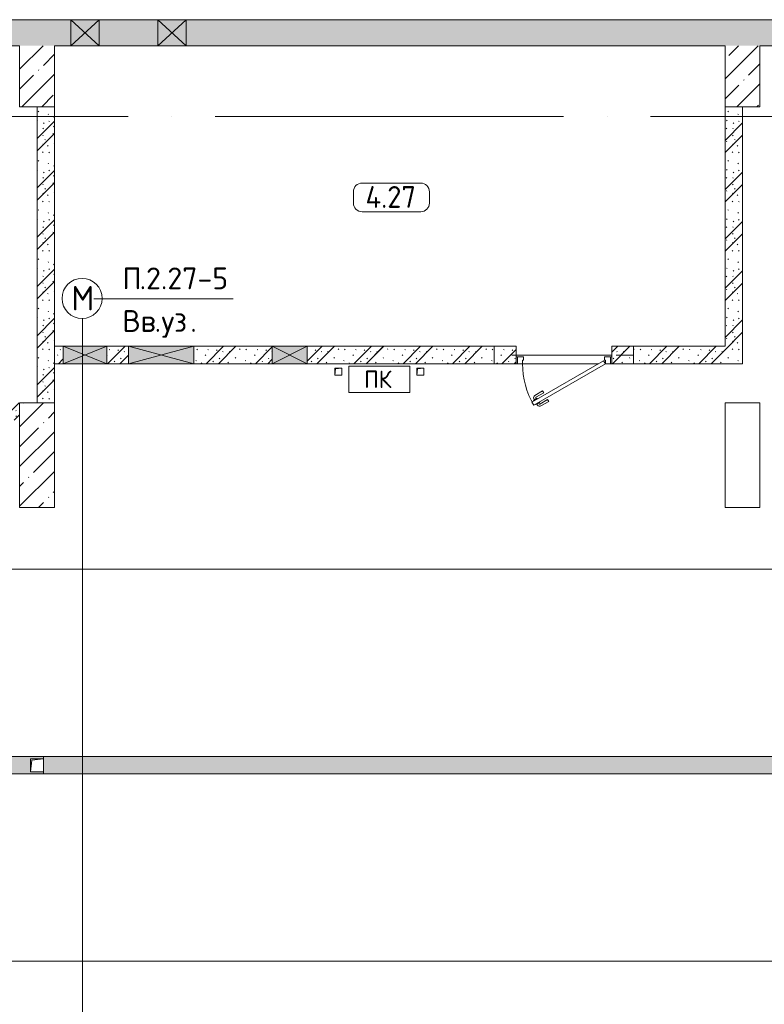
# Model space of a CAD drawing. Header units: millimetres. Extents: x -32229 to 169101, y -13689 to 125138.
# Tile 193 of 256: x 65135 to 73685, y 110055 to 121360. Entities that reach past the tile are written whole.
import ezdxf

# ---------------------------------------------------------------- set-up
doc = ezdxf.new("R2010")
doc.units = ezdxf.units.MM
doc.linetypes.add('3_ Штрих_ 1 х 1 мм', pattern=[400, 200, -200])
doc.linetypes.add('ADSK_Линия сетки', pattern=[5000, 4000, -500, 0, -500])
for name, color, linetype, lineweight in [('A-____-NOTE-TEXT', 5, 'Continuous', 18), ('A-AREA-____-IDEN', 7, 'Continuous', 9), ('A-DETL-____-THIN', 7, 'Continuous', 9), ('A-DOOR-____-MCUT', 7, 'Continuous', 9), ('A-DOOR-____-OTLN', 7, 'Continuous', 18), ('A-DOOR-FRAM-MCUT', 7, 'Continuous', 9), ('A-FLOR-____-OTLN', 7, 'Continuous', 18), ('A-GLAZ-____-MCUT', 7, 'Continuous', 9), ('A-GLAZ-____-OTLN', 7, 'Continuous', 18), ('A-WALL-____-MCUT', 7, 'Continuous', 40), ('A-WALL-____-PATT', 7, 'Continuous', 40), ('G-____-____-TEXT', 7, 'Continuous', 9), ('I-WALL-____-MCUT', 7, 'Continuous', 40), ('M-EQPM-____-OTLN', 7, 'Continuous', 18), ('S-BEAM-____-OTLN', 7, 'Continuous', 18), ('S-COLS-____-MCUT', 7, 'Continuous', 40), ('S-COLS-____-OTLN', 7, 'Continuous', 18), ('S-GRID-____-OTLN', 7, 'Continuous', 9)]:
    doc.layers.add(name, color=color, linetype=linetype, lineweight=lineweight)
doc.layers.add('A-DETL-____-OTLN', color=7, linetype='Continuous', lineweight=9, true_color=0x00a600)
doc.styles.add('GOST Common', font='GOST_Common.ttf', dxfattribs={"height": 200})
doc.styles.add('GOST Common_3', font='GOST_Common.ttf', dxfattribs={"height": 280})
doc.styles.add('GOST Common_5', font='GOST_Common.ttf', dxfattribs={"height": 250})
doc.styles.add('ISOCPEUR', font='isocpeur.ttf', dxfattribs={"height": 250})
pattern_1 = [(45, (0, 0), (-228.0985, 228.0985), []), (45, (228.1, 0), (-228.0985, 228.0985), [403.225, -80.645, 6.706, -73.939])]
pattern_2 = [(135, (300.56, 377.28), (-565.6854, 6e-14), [10, -790]), (135, (349.8, 474.73), (-565.6854, 6e-14), [10, -790]), (135, (423.93, 473.06), (-565.6854, 6e-14), [10, -790]), (135, (229.92, 447.9), (-565.6854, 6e-14), [10, -790]), (135, (155.08, 447.9), (-565.6854, 6e-14), [10, -790]), (135, (114.9, 369.03), (-565.6854, 6e-14), [10, -790]), (135, (132.43, 285.8), (-565.6854, 6e-14), [10, -790]), (135, (214.66, 322), (-565.6854, 6e-14), [10, -790]), (135, (198.16, 261.88), (-565.6854, 6e-14), [10, -790]), (135, (45.2, 272.9), (-565.6854, 6e-14), [10, -790]), (135, (42.32, 336.16), (-565.6854, 6e-14), [10, -790]), (135, (92.26, 192.24), (-565.6854, 6e-14), [10, -790]), (135, (7.07, 149.2), (-565.6854, 6e-14), [10, -790]), (135, (80.6, 95.1), (-565.6854, 6e-14), [10, -790]), (135, (79.53, 36.94), (-565.6854, 6e-14), [10, -790]), (135, (153.87, 74.56), (-565.6854, 6e-14), [10, -790]), (135, (228.35, 124.8), (-565.6854, 6e-14), [10, -790]), (135, (279.75, 180.4), (-565.6854, 6e-14), [10, -790]), (135, (282.9, 31.63), (-565.6854, 6e-14), [10, -790]), (135, (377.38, 53.45), (-565.6854, 6e-14), [10, -790]), (135, (352.28, 102.7), (-565.6854, 6e-14), [10, -790]), (135, (354.05, 0), (-565.6854, 6e-14), [10, -790]), (135, (553.23, 16.45), (-565.6854, 6e-14), [10, -790]), (135, (542.38, 63.45), (-565.6854, 6e-14), [10, -790]), (135, (536.58, 239.3), (-565.6854, 6e-14), [10, -790]), (135, (475.85, 203.9), (-565.6854, 6e-14), [10, -790]), (135, (475.85, 316.54), (-565.6854, 6e-14), [10, -790]), (135, (520.8, 408.7), (-565.6854, 6e-14), [10, -790]), (135, (551.1, 470.8), (-565.6854, 6e-14), [10, -790]), (135, (235.25, 537.93), (-565.6854, 6e-14), [10, -790]), (135, (407.25, 547.65), (-565.6854, 6e-14), [10, -790]), (135, (94.5, 558.6), (-565.6854, 6e-14), [10, -790]), (135, (46.4, 532.3), (-565.6854, 6e-14), [10, -790]), (135, (85.56, 465.04), (-565.6854, 6e-14), [10, -790]), (135, (355.53, 181.14), (-565.6854, 6e-14), [10, -790]), (135, (362.23, 243.6), (-565.6854, 6e-14), [10, -790]), (135, (413.45, 344.1), (-565.6854, 6e-14), [10, -790]), (135, (286.3, 273.25), (-565.6854, 6e-14), [10, -790]), (135, (423.02, 263.72), (-565.6854, 6e-14), [10, -790]), (135, (162.94, 190.2), (-565.6854, 6e-14), [10, -790]), (135, (470.25, 120.93), (-565.6854, 6e-14), [10, -790]), (135, (484.48, 9.78), (-565.6854, 6e-14), [10, -790]), (45, (0, 212.13), (-565.6854, 0), []), (45, (212.13, 0), (-565.6854, 0), []), (45, (353.55, 0), (-565.6854, 0), []), (45, (0, 353.55), (-565.6854, 0), [])]

# ---------------------------------------------------------------- blocks, each defined once
blk = doc.blocks.new('АР_Дверь однопольная - 1100х2100h_техн_ помещ_-4753889--01 ЭМ')
at = {"layer": 'A-DOOR-____-MCUT', "color": 253, "lineweight": 13, "true_color": 0xaaaaaa}
for p, q in [((348, 575), (-475, 100)), ((368, 540), (348, 575)), ((-455, 65), (368, 540)), ((-475, 100), (-455, 65))]:
    blk.add_line(p, q, dxfattribs=at)
at = {"layer": 'A-DOOR-____-OTLN', "color": 253, "lineweight": 5, "true_color": 0xaaaaaa}
for p, q in [((175, 533), (264, 585)), ((322, 569), (279, 544)), ((311, 563), (305, 574)), ((326, 563), (322, 569)), ((188, 512), (175, 533)), ((188, 512), (277, 563)), ((233, 434), (322, 485)), ((245, 412), (334, 463)), ((279, 544), (283, 538)), ((290, 551), (284, 561)), ((307, 496), (303, 503)), ((350, 521), (307, 496)), ((318, 502), (324, 492)), ((339, 515), (345, 504)), ((346, 528), (350, 521)), ((233, 434), (245, 412))]:
    blk.add_line(p, q, dxfattribs=at)
for centre, radius, start, end in [((279, 559), 30, 30, 120), ((-475, 100), 950, 360, 30), ((279, 559), 4.99, 30, 120), ((319, 489), 4.99, 300, 30), ((319, 489), 30, 300, 30)]:
    blk.add_arc(centre, radius, start, end, dxfattribs=at)
at = {"layer": 'A-DOOR-FRAM-MCUT', "color": 253, "lineweight": 13, "true_color": 0xaaaaaa}
for p, q in [((-535, 100), (-550, 100)), ((-535, 20), (-550, 20)), ((-475, 100), (-535, 100)), ((-535, 100), (-535, 20)), ((-535, 20), (-465, 20)), ((-475, 60), (-475, 100)), ((-465, 60), (-475, 60)), ((-465, 20), (-465, 60)), ((475, 60), (465, 60)), ((465, 60), (465, 20)), ((465, 20), (535, 20)), ((535, 100), (475, 100)), ((475, 100), (475, 60)), ((535, 20), (535, 100)), ((535, 100), (550, 100)), ((535, 20), (550, 20))]:
    blk.add_line(p, q, dxfattribs=at)
blk = doc.blocks.new('АР_Лоток - 200х100h_ЛВ1-7512156--01 ЭМ')
at = {"layer": 'M-EQPM-____-OTLN', "lineweight": 13, "true_color": 0xf3f3f3}
blk.add_hatch(color=7, dxfattribs=at).paths.add_polyline_path([(8340, -100), (23300, -100), (23300, 100), (0, 100), (0, -100), (7326, -100)])
at = {"layer": 'M-EQPM-____-OTLN', "color": 253, "lineweight": 13, "true_color": 0xaaaaaa}
for p, q in [((0, 100), (0, 75)), ((0, -75), (0, -100))]:
    blk.add_line(p, q, dxfattribs=at)
blk = doc.blocks.new('АР_Отверстие прямоугольное - ОВВ-7381939--01 ЭМ')
at = {"layer": 'A-GLAZ-____-OTLN', "lineweight": 13, "true_color": 0xf0f0f0}
blk.add_hatch(color=7, dxfattribs=at).paths.add_polyline_path([(-125, 100), (-125, -100), (375, -100), (375, 100)])
at = {"layer": 'A-GLAZ-____-MCUT', "color": 253, "lineweight": 13, "true_color": 0xaaaaaa}
for p, q in [((-125, 100), (-125, -100)), ((375, 100), (375, -100))]:
    blk.add_line(p, q, dxfattribs=at)
at = {"layer": 'A-GLAZ-____-OTLN', "color": 253, "lineweight": 5, "true_color": 0xaaaaaa}
for p, q in [((375, 100), (-125, -100)), ((-125, 100), (375, -100))]:
    blk.add_line(p, q, dxfattribs=at)
at = {"layer": 'A-GLAZ-____-OTLN', "color": 253, "lineweight": 13, "true_color": 0xaaaaaa}
for p, q in [((375, 100), (-125, 100)), ((-125, 100), (-125, -100)), ((375, -100), (375, 100)), ((-125, -100), (375, -100))]:
    blk.add_line(p, q, dxfattribs=at)
blk = doc.blocks.new('АР_Отверстие прямоугольное - ОВВ-7382068--01 ЭМ')
at = {"layer": 'A-GLAZ-____-OTLN', "lineweight": 13, "true_color": 0xf0f0f0}
blk.add_hatch(color=7, dxfattribs=at).paths.add_polyline_path([(-75, 100), (-75, -100), (325, -100), (325, 100)])
at = {"layer": 'A-GLAZ-____-MCUT', "color": 253, "lineweight": 13, "true_color": 0xaaaaaa}
for p, q in [((-75, 100), (-75, -100)), ((325, 100), (325, -100))]:
    blk.add_line(p, q, dxfattribs=at)
at = {"layer": 'A-GLAZ-____-OTLN', "color": 253, "lineweight": 5, "true_color": 0xaaaaaa}
for p, q in [((325, 100), (-75, -100)), ((-75, 100), (325, -100))]:
    blk.add_line(p, q, dxfattribs=at)
at = {"layer": 'A-GLAZ-____-OTLN', "color": 253, "lineweight": 13, "true_color": 0xaaaaaa}
for p, q in [((325, 100), (-75, 100)), ((-75, 100), (-75, -100)), ((325, -100), (325, 100)), ((-75, -100), (325, -100))]:
    blk.add_line(p, q, dxfattribs=at)
blk = doc.blocks.new('АР_Канал вертикальный прямоугольный - ПК-3224475--01 ЭМ')
at = {"layer": 'M-EQPM-____-OTLN', "color": 253, "lineweight": 13, "true_color": 0xaaaaaa}
for p, q in [((350, 150), (-350, 150)), ((-350, 150), (-350, -150)), ((-350, -150), (-350, 150)), ((-350, 150), (350, 150)), ((350, -150), (350, 150)), ((350, 150), (350, -150)), ((-350, -150), (350, -150)), ((350, -150), (-350, -150))]:
    blk.add_line(p, q, dxfattribs=at)
blk = doc.blocks.new('АР_Канал вертикальный прямоугольный - ВК-5403405--01 ЭМ')
at = {"layer": 'M-EQPM-____-OTLN', "color": 253, "lineweight": 13, "true_color": 0xaaaaaa}
for p, q in [((75, 75), (-75, 75)), ((-75, 75), (-75, -75)), ((75, 75), (-75, 75)), ((-75, 75), (-75, -75)), ((-75, -75), (-75, 75)), ((-75, 75), (75, 75)), ((-75, -75), (-60, 60)), ((-75, -75), (-60, 60)), ((-60, 60), (75, 75)), ((-60, 60), (75, 75)), ((75, -75), (75, 75)), ((75, 75), (75, -75)), ((-75, -75), (75, -75)), ((75, -75), (-75, -75))]:
    blk.add_line(p, q, dxfattribs=at)
blk = doc.blocks.new('АР_Канал вертикальный прямоугольный - АПТ-5386077--01 ЭМ')
at = {"layer": 'M-EQPM-____-OTLN', "color": 253, "lineweight": 13, "true_color": 0xaaaaaa}
for p, q in [((40, 40), (-40, 40)), ((-40, 40), (-40, -40)), ((40, 40), (-40, 40)), ((-40, 40), (-40, -40)), ((-40, -40), (-40, 40)), ((-40, 40), (40, 40)), ((-40, -40), (-32, 32)), ((-40, -40), (-32, 32)), ((-32, 32), (40, 40)), ((-32, 32), (40, 40)), ((40, -40), (40, 40)), ((40, 40), (40, -40)), ((-40, -40), (40, -40)), ((40, -40), (-40, -40))]:
    blk.add_line(p, q, dxfattribs=at)
blk = doc.blocks.new('АР_Перемычка - 200_Уx2_75x5__250-250-V83--01 ЭМ')
at = {"layer": 'S-BEAM-____-OTLN', "color": 9, "linetype": '3_ Штрих_ 1 х 1 мм', "lineweight": 15, "true_color": 0xc4c4c4}
for p, q in [((-800, 100), (-800, -100)), ((800, 100), (800, -100)), ((-800, 0), (800, 0))]:
    blk.add_line(p, q, dxfattribs=at)
blk = doc.blocks.new('АР_Отверстие прямоугольное - ВК-5822094--01 ЭМ')
at = {"layer": 'A-GLAZ-____-OTLN', "lineweight": 13, "true_color": 0xf0f0f0}
blk.add_hatch(color=7, dxfattribs=at).paths.add_polyline_path([(-38, 150), (-38, -150), (287, -150), (287, 150)])
at = {"layer": 'A-GLAZ-____-MCUT', "color": 253, "lineweight": 13, "true_color": 0xaaaaaa}
for p, q in [((-38, 150), (-38, -150)), ((287, 150), (287, -150))]:
    blk.add_line(p, q, dxfattribs=at)
at = {"layer": 'A-GLAZ-____-OTLN', "color": 253, "lineweight": 5, "true_color": 0xaaaaaa}
for p, q in [((287, 150), (-38, -150)), ((-38, 150), (287, -150))]:
    blk.add_line(p, q, dxfattribs=at)
at = {"layer": 'A-GLAZ-____-OTLN', "color": 253, "lineweight": 13, "true_color": 0xaaaaaa}
for p, q in [((287, 150), (-38, 150)), ((-38, 150), (-38, -150)), ((287, -150), (287, 150)), ((-38, -150), (287, -150))]:
    blk.add_line(p, q, dxfattribs=at)
blk = doc.blocks.new('АР_Отверстие прямоугольное - ВК-7382003--01 ЭМ')
at = {"layer": 'A-GLAZ-____-OTLN', "lineweight": 13, "true_color": 0xf0f0f0}
blk.add_hatch(color=7, dxfattribs=at).paths.add_polyline_path([(500, 100), (-250, 100), (-250, -100), (500, -100), (500, 68)])
at = {"layer": 'A-GLAZ-____-MCUT', "color": 253, "lineweight": 13, "true_color": 0xaaaaaa}
for p, q in [((-250, 100), (-250, -100)), ((500, 100), (500, -100))]:
    blk.add_line(p, q, dxfattribs=at)
at = {"layer": 'A-GLAZ-____-OTLN', "color": 253, "lineweight": 5, "true_color": 0xaaaaaa}
for p, q in [((500, 100), (-250, -100)), ((-250, 100), (500, -100))]:
    blk.add_line(p, q, dxfattribs=at)
at = {"layer": 'A-GLAZ-____-OTLN', "color": 253, "lineweight": 13, "true_color": 0xaaaaaa}
for p, q in [((500, 100), (-250, 100)), ((-250, 100), (-250, -100)), ((500, -100), (500, 100)), ((-250, -100), (500, -100))]:
    blk.add_line(p, q, dxfattribs=at)
blk = doc.blocks.new('АР_Лоток - 200х100h_L_1000_с вертик_отводом_ЛВ3-V108--01 ЭМ')
at = {"layer": 'M-EQPM-____-OTLN', "lineweight": 13, "true_color": 0xf3f3f3}
blk.add_hatch(color=7, dxfattribs=at).paths.add_polyline_path([(0, 60), (0, -100), (1000, -100), (1000, -75), (850, -75), (850, 75), (1000, 75), (1000, 100), (0, 100), (0, 75)])
at = {"layer": 'M-EQPM-____-OTLN', "color": 253, "lineweight": 13, "true_color": 0xaaaaaa}
for p, q in [((0, 100), (0, -100)), ((1000, 75), (1000, 100)), ((1000, -100), (1000, -75))]:
    blk.add_line(p, q, dxfattribs=at)
blk = doc.blocks.new('Наметкина 10_РД_АР_П_отсоединено_rvt-1--01 ЭМ')
at = {"layer": 'A-WALL-____-PATT', "lineweight": 5, "true_color": 0xaaaaaa}
h = blk.add_hatch(dxfattribs=at)
h.set_pattern_fill('FP_1', color=253, style=0, pattern_type=2)
h.set_pattern_definition(pattern_1)
h.paths.add_polyline_path([(116823, 121060), (117694, 121060), (117558, 121360), (78440, 121360), (78440, 121060), (116629, 121060)])
h.paths.add_polyline_path([(77460, 121060), (77460, 121360), (67048, 121360), (67048, 121060), (73235, 121060)])
h.paths.add_polyline_path([(52231, 121060), (65723, 121060), (65723, 121360), (49335, 121360), (49335, 121060), (51809, 121060)])
h.paths.add_polyline_path([(78010, 121060), (78010, 121360), (77790, 121360), (77790, 121060)])
h.paths.add_polyline_path([(66723, 121060), (66723, 121360), (66048, 121360), (66048, 121060)])
h = blk.add_hatch(dxfattribs=at)
h.set_pattern_fill('FP_6', color=253, style=0, pattern_type=2)
h.set_pattern_definition(pattern_2)
h.paths.add_polyline_path([(65535, 116960), (65535, 120360), (65335, 120360), (65335, 116960)])
h = blk.add_hatch(dxfattribs=at)
h.set_pattern_fill('FP_6', color=253, style=0, pattern_type=2)
h.set_pattern_definition(pattern_2)
h.paths.add_polyline_path([(73435, 117410), (73435, 120360), (73235, 120360), (73235, 117410)])
h = blk.add_hatch(dxfattribs=at)
h.set_pattern_fill('FP_6', color=253, style=0, pattern_type=2)
h.set_pattern_definition(pattern_2)
h.paths.add_polyline_path([(73221, 117410), (73235, 117410), (73235, 117610), (71935, 117610), (71935, 117410), (72736, 117410)])
h.paths.add_polyline_path([(68035, 117410), (68035, 117610), (67135, 117610), (67135, 117410)])
h.paths.add_polyline_path([(68435, 117410), (70835, 117410), (70835, 117610), (68435, 117610), (68435, 117519)])
h.paths.add_polyline_path([(65635, 117410), (65635, 117610), (65535, 117610), (65535, 117410)])
h.paths.add_polyline_path([(66135, 117410), (66385, 117410), (66385, 117610), (66135, 117610), (66135, 117433)])
h = blk.add_hatch(dxfattribs=at)
h.set_pattern_fill('FP_6', color=253, style=0, pattern_type=2)
h.set_pattern_definition(pattern_2)
h.paths.add_polyline_path([(64711, 116760), (65135, 116760), (65135, 116960), (64635, 116960), (64635, 116760)])
h.paths.add_polyline_path([(59035, 116760), (63535, 116760), (63535, 116960), (57435, 116960), (57435, 116760)])
at = {"layer": 'S-COLS-____-OTLN', "lineweight": 5, "true_color": 0xaaaaaa}
h = blk.add_hatch(dxfattribs=at)
h.set_pattern_fill('FP_1', color=253, style=0, pattern_type=2)
h.set_pattern_definition(pattern_1)
h.paths.add_polyline_path([(65135, 120360), (65535, 120360), (65535, 121060), (65135, 121060)])
h = blk.add_hatch(dxfattribs=at)
h.set_pattern_fill('FP_1', color=253, style=0, pattern_type=2)
h.set_pattern_definition(pattern_1)
h.paths.add_polyline_path([(73235, 120360), (73635, 120360), (73635, 121060), (73235, 121060)])
h = blk.add_hatch(dxfattribs=at)
h.set_pattern_fill('FP_1', color=253, style=0, pattern_type=2)
h.set_pattern_definition(pattern_1)
h.paths.add_polyline_path([(65535, 115760), (65535, 116960), (65135, 116960), (65135, 115760)])
at = {"layer": 'A-FLOR-____-OTLN', "color": 253, "lineweight": 13, "true_color": 0xaaaaaa}
for p, q in [((70835, 117510), (71935, 117510)), ((70850, 117410), (70835, 117410)), ((71780, 117410), (70910, 117410)), ((71935, 117410), (71920, 117410)), ((47985, 115050), (119580, 115050)), ((47985, 115050), (119580, 115050)), ((50135, 112900), (117430, 112900)), ((117430, 112700), (50135, 112700)), ((119580, 110550), (47985, 110550)), ((49635, 110550), (121339, 110550))]:
    blk.add_line(p, q, dxfattribs=at)
at = {"layer": 'A-WALL-____-MCUT', "color": 253, "lineweight": 13, "true_color": 0xaaaaaa}
for p, q in [((65723, 121360), (49335, 121360)), ((66048, 121360), (65723, 121360)), ((66723, 121360), (66048, 121360)), ((67048, 121360), (66723, 121360)), ((77460, 121360), (67048, 121360)), ((57435, 121060), (65135, 121060)), ((65535, 121060), (65723, 121060)), ((65723, 121060), (66048, 121060)), ((66048, 121060), (66723, 121060)), ((66723, 121060), (67048, 121060)), ((67048, 121060), (73235, 121060)), ((73635, 121060), (77460, 121060))]:
    blk.add_line(p, q, dxfattribs=at)
at = {"layer": 'I-WALL-____-MCUT', "color": 253, "lineweight": 13, "true_color": 0xaaaaaa}
for p, q in [((65535, 120360), (65335, 120360)), ((65335, 120360), (65335, 116960)), ((65535, 116960), (65535, 120360)), ((73235, 120360), (73235, 117610)), ((73435, 120360), (73235, 120360)), ((73435, 117410), (73435, 120360)), ((65635, 117610), (65535, 117610)), ((65535, 117610), (65535, 117410)), ((66135, 117610), (65635, 117610)), ((66385, 117610), (66135, 117610)), ((67135, 117610), (66385, 117610)), ((68035, 117610), (67135, 117610)), ((68435, 117610), (68035, 117610)), ((70835, 117610), (68435, 117610)), ((70835, 117410), (70835, 117610)), ((73235, 117610), (71935, 117610)), ((71935, 117610), (71935, 117410)), ((65535, 117410), (65635, 117410)), ((65635, 117410), (66135, 117410)), ((66135, 117410), (66385, 117410)), ((66385, 117410), (67135, 117410)), ((67135, 117410), (68035, 117410)), ((68035, 117410), (68435, 117410)), ((68435, 117410), (70835, 117410)), ((71935, 117410), (73235, 117410)), ((73235, 117410), (73435, 117410)), ((65335, 116960), (65535, 116960))]:
    blk.add_line(p, q, dxfattribs=at)
at = {"layer": 'S-COLS-____-MCUT', "color": 253, "lineweight": 15, "true_color": 0xaaaaaa}
for p, q in [((65135, 121060), (65135, 120360)), ((65535, 120360), (65535, 121060)), ((73235, 121060), (73235, 120360)), ((73635, 120360), (73635, 121060)), ((65135, 120360), (65535, 120360)), ((73235, 120360), (73635, 120360)), ((65535, 116960), (65135, 116960)), ((65135, 116960), (65135, 115760)), ((65535, 115760), (65535, 116960)), ((73635, 116960), (73235, 116960)), ((73235, 116960), (73235, 115760)), ((73635, 115760), (73635, 116960)), ((65135, 115760), (65535, 115760)), ((73235, 115760), (73635, 115760))]:
    blk.add_line(p, q, dxfattribs=at)
at = {"layer": 'A-DOOR-____-OTLN', "color": 253, "lineweight": 13, "true_color": 0xaaaaaa, "rotation": 180}
blk.add_blockref('АР_Дверь однопольная - 1100х2100h_техн_ помещ_-4753889--01 ЭМ', (71385, 117510), dxfattribs=at)
at = {"layer": 'A-GLAZ-____-OTLN', "color": 253, "lineweight": 13, "true_color": 0xaaaaaa, "rotation": 180}
for name, p in [('АР_Отверстие прямоугольное - ВК-5822094--01 ЭМ', (66010, 121210)), ('АР_Отверстие прямоугольное - ВК-5822094--01 ЭМ', (67010, 121210)), ('АР_Отверстие прямоугольное - ОВВ-7381939--01 ЭМ', (66010, 117510)), ('АР_Отверстие прямоугольное - ВК-7382003--01 ЭМ', (66885, 117510)), ('АР_Отверстие прямоугольное - ОВВ-7382068--01 ЭМ', (68360, 117510))]:
    blk.add_blockref(name, p, dxfattribs=at)
at = {"layer": 'M-EQPM-____-OTLN', "color": 253, "lineweight": 13, "true_color": 0xaaaaaa}
for name, p in [('АР_Канал вертикальный прямоугольный - АПТ-5386077--01 ЭМ', (68795, 117320)), ('АР_Канал вертикальный прямоугольный - АПТ-5386077--01 ЭМ', (69735, 117320)), ('АР_Лоток - 200х100h_L_1000_с вертик_отводом_ЛВ3-V108--01 ЭМ', (64410, 112800)), ('АР_Канал вертикальный прямоугольный - ВК-5403405--01 ЭМ', (65335, 112800)), ('АР_Лоток - 200х100h_ЛВ1-7512156--01 ЭМ', (65410, 112800))]:
    blk.add_blockref(name, p, dxfattribs=at)
at = {"layer": 'M-EQPM-____-OTLN', "color": 253, "lineweight": 13, "true_color": 0xaaaaaa, "rotation": 180}
blk.add_blockref('АР_Канал вертикальный прямоугольный - ПК-3224475--01 ЭМ', (69265, 117230), dxfattribs=at)
at = {"layer": 'S-BEAM-____-OTLN', "color": 253, "lineweight": 13, "true_color": 0xaaaaaa, "rotation": 180}
blk.add_blockref('АР_Перемычка - 200_Уx2_75x5__250-250-V83--01 ЭМ', (71385, 117510), dxfattribs=at)
at = {"layer": 'A-____-NOTE-TEXT', "color": 253, "lineweight": 5, "true_color": 0xaaaaaa, "insert": (69090, 117331), "char_height": 200, "width": 384.81, "attachment_point": 1, "style": 'GOST Common'}
blk.add_mtext('ПК', dxfattribs=at)
blk = doc.blocks.new('Марка помещения 2 - Марка помещения 2-1605974--01 ЭМ')
at = {"layer": 'A-AREA-____-IDEN', "color": 253, "true_color": 0xaaaaaa}
for p, q in [((-1.797, 0.841), (1.569, 0.841)), ((-2.297, -0.309), (-2.297, 0.341)), ((2.069, 0.341), (2.069, -0.309)), ((1.569, -0.809), (-1.797, -0.809))]:
    blk.add_line(p, q, dxfattribs=at)
for centre, start, end in [((-1.797, 0.341), 90, 180), ((1.569, 0.341), 0, 90), ((-1.797, -0.309), 180, 270), ((1.569, -0.309), 270, 360)]:
    blk.add_arc(centre, 0.5, start, end, dxfattribs=at)

msp = doc.modelspace()

# ---------------------------------------------------------------- linework, layer by layer
at = {"layer": 'A-____-NOTE-TEXT', "color": 5, "lineweight": 9, "true_color": 0x0000ff}
msp.add_circle((65851.7, 118160), 230, dxfattribs=at)
at = {"layer": 'A-DETL-____-OTLN', "color": 5, "true_color": 0x0000ff}
msp.add_line((65855, 117930.6), (65855, 99330.6), dxfattribs=at)
at = {"layer": 'A-DETL-____-THIN'}
msp.add_line((65984.8, 118155.2), (67584.8, 118155.2), dxfattribs=at)
at = {"layer": 'S-GRID-____-OTLN', "color": 253, "linetype": 'ADSK_Линия сетки', "true_color": 0xaaaaaa}
msp.add_line((131381.2, 120250), (-30593.4, 120250), dxfattribs=at)

# ---------------------------------------------------------------- block references
at = {"lineweight": 5}
msp.add_blockref('Наметкина 10_РД_АР_П_отсоединено_rvt-1--01 ЭМ', (0, 0), dxfattribs=at)
at = {"layer": 'A-AREA-____-IDEN', "color": 253, "true_color": 0xaaaaaa, "xscale": 199.9999999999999, "yscale": 199.9999999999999, "zscale": 199.9999999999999}
msp.add_blockref('Марка помещения 2 - Марка помещения 2-1605974--01 ЭМ', (69426.7, 119316), dxfattribs=at)

# ---------------------------------------------------------------- texts
at = {"layer": 'A-____-NOTE-TEXT', "color": 5, "lineweight": 9, "true_color": 0x0000ff, "insert": (65728.9, 118302), "char_height": 280, "width": 304.641, "attachment_point": 1, "style": 'GOST Common_3'}
msp.add_mtext('\\fGOST Common|b0|i0|c204|p34|;М', dxfattribs=at)
at = {"layer": 'A-AREA-____-IDEN', "color": 253, "true_color": 0xaaaaaa, "insert": (69106.2, 119449.7), "char_height": 250, "width": 785.654, "attachment_point": 1, "style": 'GOST Common_5'}
msp.add_mtext('4.27', dxfattribs=at)
at = {"layer": 'G-____-____-TEXT', "char_height": 250, "attachment_point": 1, "style": 'ISOCPEUR'}
for s, insert, width in [('\\fISOCPEUR|b0|i0|c204|p34|;П', (66314.2, 118514.9), 240.506), ('.2.27-5', (66512.7, 118514.9), 1234.599), ('Вв', (66314.2, 118025.4), 448.945), ('уз', (66764, 118025.4), 400.844), ('\\fISOCPEUR|b0|i0|c204|p34|;.', (66684.6, 118025.4), 96.203), ('\\fISOCPEUR|b0|i0|c204|p34|;.', (67094.8, 118025.4), 96.203)]:
    msp.add_mtext(s, dxfattribs=dict(at, insert=insert, width=width))

doc.saveas('drawing.dxf')
